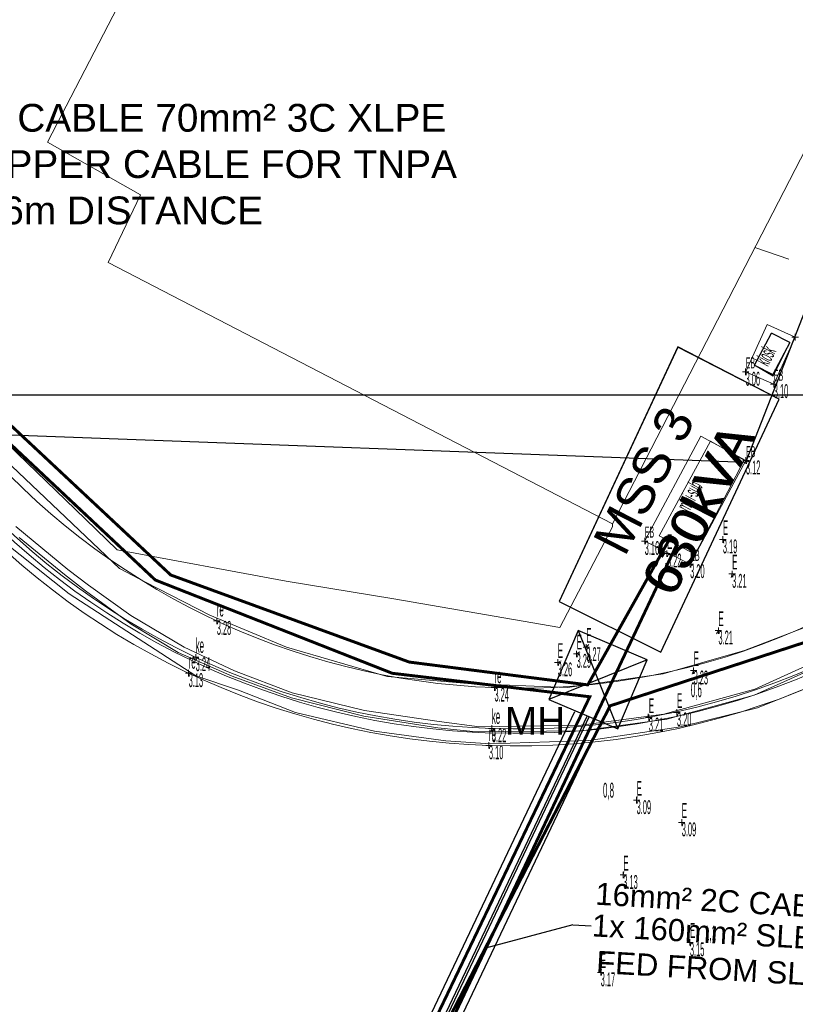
# Model space of a CAD drawing. Header units: millimetres. Extents: x -79464 to -76785, y -3788210 to -3782955.
# Tile 128 of 131: x -78680 to -78659, y -3784016 to -3783990. Entities that reach past the tile are written whole.
import ezdxf
from ezdxf.enums import TextEntityAlignment as Align

# ---------------------------------------------------------------- set-up
doc = ezdxf.new("R2010")
doc.units = ezdxf.units.MM
doc.header["$LTSCALE"] = 8
doc.header["$MEASUREMENT"] = 0
for name, pattern in [('DOTX2', [0.5, 0, -0.5]), ('FPHANT', [10, 5, -1, 1, -1, 1, -1]), ('HIDDEN', [0.375, 0.25, -0.125]), ('PHANTOM2', [1.25, 0.625, -0.125, 0.125, -0.125, 0.125, -0.125]), ('PHANTOMX2', [5, 2.5, -0.5, 0.5, -0.5, 0.5, -0.5])]:
    doc.linetypes.add(name, pattern=pattern)
for name, color, linetype in [('BUILDINGS', 7, 'Continuous'), ('DETAIL', 7, 'Continuous'), ('EDGE OF PAVING', 7, 'Continuous'), ('ELECTRICAL', 7, 'Continuous'), ('FENCE', 7, 'Continuous'), ('GRID', 7, 'Continuous'), ('LEGEND', 7, 'Continuous'), ('PREVIOUS SURVEY', 9, 'Continuous'), ('PRL - (Reticulation Layout)', 170, 'Continuous'), ('PRL - [Text]', 110, 'Continuous'), ('PRL - Existing', 170, 'Continuous'), ('ROAD', 7, 'Continuous'), ('WALLS', 7, 'Continuous')]:
    doc.layers.add(name, color=color, linetype=linetype)
doc.layers.add('PREVIOUS SURVEY PERIMETER', color=3, linetype='Continuous', plot=False)
doc.styles.add('AGI32-Arial', font='arial.ttf')
doc.styles.add('ARIAL', font='arial.ttf')
doc.styles.add('MM-STANDARD', font='MM-STANDARD', dxfattribs={"height": 1})
doc.styles.add('Swiss600', font='txt', dxfattribs={"height": 600})

# ---------------------------------------------------------------- blocks, each defined once
blk = doc.blocks.new('MH')
at = {"layer": 'PRL - (Reticulation Layout)'}
for p, q in [((-1012.5, 1012.5), (1012.5, -1012.5)), ((1012.5, 1012.5), (-1012.5, -1012.5))]:
    blk.add_line(p, q, dxfattribs=at)
blk.add_lwpolyline([(-1012.5, -1012.5), (1012.5, -1012.5), (1012.5, 1012.5), (-1012.5, 1012.5)], close=True, dxfattribs=at)
blk = doc.blocks.new('11 kV MV CABLING')
at = {"layer": 'ELECTRICAL', "color": 1, "lineweight": 25}
for p, q in [((-76584.934, -3783986.389), (-76584.48, -3783985.529)), ((-76583.984, -3783985.78), (-76584.48, -3783985.529)), ((-76583.984, -3783985.78), (-76584.438, -3783986.64)), ((-76584.934, -3783986.389), (-76584.438, -3783986.64))]:
    blk.add_line(p, q, dxfattribs=at)
at = {"layer": 'ELECTRICAL', "color": 1, "linetype": 'Continuous'}
for p, q in [((-76587.003, -3783985.901), (-76590.216, -3783992.776)), ((-76584.266, -3783987.307), (-76587.003, -3783985.901)), ((-76587.467, -3783994.139), (-76584.266, -3783987.307)), ((-76590.216, -3783992.776), (-76587.467, -3783994.139))]:
    blk.add_line(p, q, dxfattribs=at)
at = {"layer": 'PRL - (Reticulation Layout)'}
for p, q in [((-76589.8, -3783995.751), (-76601.351, -3784020.055)), ((-76589.46, -3783995.862), (-76601.025, -3784020.196)), ((-76589.398, -3783995.883), (-76600.969, -3784020.228)), ((-76589.078, -3783996.036), (-76600.643, -3784020.37))]:
    blk.add_line(p, q, dxfattribs=at)
at = {"layer": 'PRL - (Reticulation Layout)', "linetype": 'HIDDEN', "const_width": 0.08}
blk.add_lwpolyline([(-76685.203, -3783910.653), (-76688.009, -3783912.913), (-76653.281, -3783953.172), (-76647.053, -3783958.954), (-76631.462, -3783963.731), (-76601.12, -3783992.194), (-76594.72, -3783994.712), (-76589.385, -3783995.346), (-76601.196, -3784020), (-76592.259, -3784025.794), (-76561.741, -3784039.161), (-76557.517, -3784040.692)], dxfattribs=at)
at = {"layer": 'PRL - (Reticulation Layout)', "linetype": 'PHANTOM2', "const_width": 0.08}
for points in [[(-76587.255, -3783991.132), (-76589.439, -3783995.025), (-76594.261, -3783994.409), (-76600.705, -3783992.057), (-76631.325, -3783963.41), (-76647.187, -3783958.537), (-76652.251, -3783953.618), (-76651.588, -3783952.935)], [(-76587.038, -3783991.242), (-76600.496, -3784019.719), (-76594.036, -3784024.445), (-76592.184, -3784025.575), (-76582.362, -3784029.849), (-76569.504, -3784035.428), (-76565.183, -3784037.383), (-76557.6, -3784040.335), (-76555.871, -3784041.006), (-76553.741, -3784041.651)]]:
    blk.add_lwpolyline(points, dxfattribs=at)
at = {"xscale": 0.001, "yscale": 0.001, "zscale": 0.001, "rotation": 336.9796108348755}
blk.add_blockref('MH', (-76589.167, -3783994.881), dxfattribs=at)
at = {"layer": 'PRL - [Text]', "color": 2, "char_height": 0.75, "attachment_point": 1, "style": 'AGI32-Arial'}
for s, width, insert in [('MV CABLE 70mm² 3C XLPE COPPER CABLE FOR TNPA 92,6m DISTANCE ', 13.75452, (-76606.711, -3783979.336)), ('MH ', 1.97424, (-76591.677, -3783995.624))]:
    blk.add_mtext_dynamic_manual_height_columns(s, width=width, gutter_width=1.5, heights=[0], dxfattribs=dict(at, insert=insert))
at = {"layer": 'PRL - [Text]', "color": 2, "insert": (-76589.504, -3783991.474), "char_height": 1, "attachment_point": 1, "rotation": 62.7814, "style": 'AGI32-Arial'}
blk.add_mtext_dynamic_manual_height_columns('\\pxqc;MSS 3 \\P\\pq*;630kVA  ', width=4.95791, gutter_width=0.005, heights=[0], dxfattribs=at)

msp = doc.modelspace()

# ---------------------------------------------------------------- linework, layer by layer
at = {"layer": 'BUILDINGS', "color": 6, "lineweight": 15}
for p, q in [((-78679.635, -3783993.182, 4.821), (-78673.87, -3783982.045, 5.561)), ((-78657.605, -3783990.357, 5.707), (-78664.368, -3784003.486, 8.139)), ((-78677.125, -3783994.605, 6.461), (-78679.635, -3783993.182, 4.821)), ((-78677.125, -3783994.605, 7.992), (-78677.997, -3783996.433, 8.135)), ((-78664.368, -3784003.486, 8.139), (-78677.997, -3783996.433, 8.135))]:
    msp.add_line(p, q, dxfattribs=at)
at = {"layer": 'DETAIL', "color": 7, "lineweight": 15}
for p, q in [((-78660.534, -3783999.2, 3.562), (-78660.08, -3783998.34, 4.4)), ((-78660.08, -3783998.34, 4.4), (-78659.584, -3783998.591, 4.42)), ((-78659.584, -3783998.591, 4.42), (-78660.031, -3783999.495, 4.418)), ((-78660.031, -3783999.495, 4.418), (-78660.534, -3783999.2, 3.562)), ((-78663.11, -3784003.813, 4.222), (-78661.728, -3784001.255, 4.487)), ((-78661.728, -3784001.255, 4.487), (-78660.819, -3784001.772, 4.566)), ((-78660.819, -3784001.772, 4.566), (-78662.141, -3784004.304, 4.754)), ((-78662.141, -3784004.304, 4.754), (-78663.11, -3784003.813, 4.222))]:
    msp.add_line(p, q, dxfattribs=at)
at = {"layer": 'EDGE OF PAVING', "color": 1, "lineweight": 15}
for p, q in [((-78677.691, -3784004.695, 3.333), (-78683.381, -3783999.293, 3.297)), ((-78677.691, -3784004.695, 3.32), (-78676.988, -3784005.059, 3.331)), ((-78676.988, -3784005.059, 3.331), (-78675.249, -3784005.958, 3.32)), ((-78675.249, -3784005.958, 3.32), (-78673.176, -3784006.815, 3.305)), ((-78660.805, -3784006.911, 3.273), (-78659.117, -3784006.262, 3.264)), ((-78673.176, -3784006.815, 3.305), (-78670.462, -3784007.612, 3.314)), ((-78663.001, -3784007.538, 3.279), (-78660.805, -3784006.911, 3.273)), ((-78665.588, -3784007.903, 3.292), (-78663.001, -3784007.538, 3.279)), ((-78670.462, -3784007.612, 3.314), (-78668.282, -3784007.802, 3.301)), ((-78668.282, -3784007.802, 3.301), (-78665.588, -3784007.903, 3.292))]:
    msp.add_line(p, q, dxfattribs=at)
at = {"layer": 'ELECTRICAL', "color": 1, "lineweight": 25}
for p, q in [((-78660.534, -3783999.2), (-78660.08, -3783998.34)), ((-78659.584, -3783998.591), (-78660.08, -3783998.34)), ((-78659.584, -3783998.591), (-78660.038, -3783999.451)), ((-78660.534, -3783999.2), (-78660.038, -3783999.451))]:
    msp.add_line(p, q, dxfattribs=at)
at = {"layer": 'ELECTRICAL', "color": 9, "lineweight": 25}
for p, q in [((-78660.534, -3783999.2), (-78660.08, -3783998.34)), ((-78659.584, -3783998.591), (-78660.08, -3783998.34)), ((-78659.584, -3783998.591), (-78660.038, -3783999.451)), ((-78660.534, -3783999.2), (-78660.038, -3783999.451))]:
    msp.add_line(p, q, dxfattribs=at)
at = {"layer": 'ELECTRICAL', "color": 1, "linetype": 'Continuous'}
for p, q in [((-78662.603, -3783998.711), (-78665.816, -3784005.586)), ((-78659.866, -3784000.117), (-78662.603, -3783998.711)), ((-78663.067, -3784006.949), (-78659.866, -3784000.117)), ((-78665.816, -3784005.586), (-78663.067, -3784006.949))]:
    msp.add_line(p, q, dxfattribs=at)
at = {"layer": 'FENCE', "color": 216, "lineweight": 15}
for p, q in [((-78659.607, -3783996.342, 4.856), (-78660.526, -3783996.028, 4.451)), ((-78659.607, -3783996.342, 5.016), (-78659.607, -3783996.342, 4.451))]:
    msp.add_line(p, q, dxfattribs=at)
at = {"layer": 'GRID', "color": 9}
msp.add_lwpolyline([(-79264.957, -3784000), (-77988.721, -3784000)], dxfattribs=at)
at = {"layer": 'PREVIOUS SURVEY', "lineweight": 18}
for p, q in [((-78660.193, -3783998.1), (-78660.771, -3783999.37)), ((-78660.193, -3783998.1), (-78660.771, -3783999.37)), ((-78659.436, -3783998.445), (-78660.193, -3783998.1)), ((-78659.436, -3783998.445), (-78660.193, -3783998.1)), ((-78659.436, -3783998.445), (-78660.014, -3783999.715)), ((-78659.436, -3783998.445), (-78660.014, -3783999.715)), ((-78659.349, -3783998.445), (-78659.523, -3783998.445)), ((-78659.436, -3783998.358), (-78659.436, -3783998.532)), ((-78660.776, -3783999.295), (-78660.776, -3783999.469)), ((-78660.689, -3783999.382), (-78660.863, -3783999.382)), ((-78660.014, -3783999.715), (-78660.776, -3783999.382)), ((-78660.014, -3783999.715), (-78660.776, -3783999.382)), ((-78660.014, -3783999.628), (-78660.014, -3783999.802)), ((-78659.927, -3783999.715), (-78660.101, -3783999.715)), ((-78661.981, -3784001.124), (-78663.488, -3784003.925)), ((-78661.981, -3784001.124), (-78663.488, -3784003.925)), ((-78661.981, -3784001.124), (-78660.767, -3784001.777)), ((-78661.981, -3784001.124), (-78660.767, -3784001.777)), ((-78660.767, -3784001.69), (-78660.767, -3784001.864)), ((-78660.767, -3784001.777), (-78662.274, -3784004.578)), ((-78660.767, -3784001.777), (-78662.274, -3784004.578)), ((-78660.68, -3784001.777), (-78660.854, -3784001.777)), ((-78663.501, -3784003.864), (-78663.501, -3784004.038)), ((-78661.39, -3784003.823), (-78661.39, -3784003.997)), ((-78663.414, -3784003.951), (-78663.588, -3784003.951)), ((-78662.274, -3784004.578), (-78663.501, -3784003.951)), ((-78662.274, -3784004.578), (-78663.501, -3784003.951)), ((-78661.303, -3784003.91), (-78661.477, -3784003.91)), ((-78662.813, -3784004.29), (-78662.987, -3784004.29)), ((-78662.9, -3784004.203), (-78662.9, -3784004.377)), ((-78662.187, -3784004.578), (-78662.361, -3784004.578)), ((-78662.274, -3784004.491), (-78662.274, -3784004.665)), ((-78661.053, -3784004.84), (-78661.227, -3784004.84)), ((-78661.14, -3784004.753), (-78661.14, -3784004.927)), ((-78674.973, -3784006.11), (-78675.147, -3784006.11)), ((-78675.06, -3784006.023), (-78675.06, -3784006.197)), ((-78661.423, -3784006.37), (-78661.597, -3784006.37)), ((-78661.51, -3784006.283), (-78661.51, -3784006.457)), ((-78665.08, -3784006.733), (-78665.08, -3784006.907)), ((-78675.63, -3784007.003), (-78675.63, -3784007.177)), ((-78665.253, -3784007), (-78665.427, -3784007)), ((-78665.34, -3784006.913), (-78665.34, -3784007.087)), ((-78664.993, -3784006.82), (-78665.167, -3784006.82)), ((-78675.543, -3784007.09), (-78675.717, -3784007.09)), ((-78665.763, -3784007.23), (-78665.937, -3784007.23)), ((-78665.85, -3784007.143), (-78665.85, -3784007.317)), ((-78675.733, -3784007.52), (-78675.907, -3784007.52)), ((-78675.82, -3784007.433), (-78675.82, -3784007.607)), ((-78662.093, -3784007.45), (-78662.267, -3784007.45)), ((-78662.18, -3784007.363), (-78662.18, -3784007.537)), ((-78667.56, -3784007.823), (-78667.56, -3784007.997)), ((-78667.473, -3784007.91), (-78667.647, -3784007.91)), ((-78663.39, -3784008.633), (-78663.39, -3784008.807)), ((-78662.543, -3784008.58), (-78662.717, -3784008.58)), ((-78662.63, -3784008.493), (-78662.63, -3784008.667)), ((-78667.63, -3784008.923), (-78667.63, -3784009.097)), ((-78663.303, -3784008.72), (-78663.477, -3784008.72)), ((-78667.543, -3784009.01), (-78667.717, -3784009.01)), ((-78667.623, -3784009.47), (-78667.797, -3784009.47)), ((-78667.71, -3784009.383), (-78667.71, -3784009.557)), ((-78663.633, -3784010.95), (-78663.807, -3784010.95)), ((-78663.72, -3784010.863), (-78663.72, -3784011.037)), ((-78662.413, -3784011.55), (-78662.587, -3784011.55)), ((-78662.5, -3784011.463), (-78662.5, -3784011.637)), ((-78664.08, -3784012.883), (-78664.08, -3784013.057)), ((-78663.993, -3784012.97), (-78664.167, -3784012.97)), ((-78662.193, -3784014.79), (-78662.367, -3784014.79)), ((-78662.28, -3784014.703), (-78662.28, -3784014.877)), ((-78664.69, -3784015.513), (-78664.69, -3784015.687)), ((-78664.603, -3784015.6), (-78664.777, -3784015.6))]:
    msp.add_line(p, q, dxfattribs=at)
at = {"layer": 'PREVIOUS SURVEY', "linetype": 'DOTX2', "lineweight": 18}
for p, q in [((-78661.39, -3784003.91), (-78661.14, -3784004.84)), ((-78661.39, -3784003.91), (-78661.14, -3784004.84)), ((-78665.08, -3784006.82), (-78662.9, -3784004.29)), ((-78665.08, -3784006.82), (-78662.9, -3784004.29)), ((-78663.42, -3784008.72), (-78662.9, -3784004.29)), ((-78663.42, -3784008.72), (-78662.9, -3784004.29)), ((-78661.14, -3784004.84), (-78661.51, -3784006.37)), ((-78661.14, -3784004.84), (-78661.51, -3784006.37)), ((-78661.51, -3784006.37), (-78662.18, -3784007.45)), ((-78661.51, -3784006.37), (-78662.18, -3784007.45)), ((-78665.85, -3784007.23), (-78665.34, -3784007)), ((-78665.85, -3784007.23), (-78665.34, -3784007)), ((-78665.34, -3784007), (-78665.08, -3784006.82)), ((-78665.34, -3784007), (-78665.08, -3784006.82)), ((-78662.18, -3784007.45), (-78662.63, -3784008.58)), ((-78662.18, -3784007.45), (-78662.63, -3784008.58)), ((-78662.63, -3784008.58), (-78662.5, -3784011.55)), ((-78662.63, -3784008.58), (-78662.5, -3784011.55)), ((-78663.72, -3784010.95), (-78663.42, -3784008.72)), ((-78663.72, -3784010.95), (-78663.42, -3784008.72)), ((-78664.08, -3784012.97), (-78663.72, -3784010.95)), ((-78664.08, -3784012.97), (-78663.72, -3784010.95)), ((-78662.5, -3784011.55), (-78662.28, -3784014.79)), ((-78662.5, -3784011.55), (-78662.28, -3784014.79)), ((-78664.69, -3784015.6), (-78664.08, -3784012.97)), ((-78664.69, -3784015.6), (-78664.08, -3784012.97)), ((-78662.28, -3784014.79), (-78661.87, -3784017.36)), ((-78662.28, -3784014.79), (-78661.87, -3784017.36)), ((-78665.01, -3784017.98), (-78664.69, -3784015.6)), ((-78665.01, -3784017.98), (-78664.69, -3784015.6))]:
    msp.add_line(p, q, dxfattribs=at)
at = {"layer": 'PREVIOUS SURVEY', "lineweight": 18}
for centre, radius, start, end in [((-78666.868, -3783988.503, 3.158), 19.419, 220.2488, 267.9589), ((-78666.845, -3783989.345, 3.165), 18.579, 267.7956, 319.5845), ((-78667.059, -3783989.003, 3.163), 20.016, 220.4938, 268.3642), ((-78667.059, -3783989.003, 3.163), 20.141, 220.4939, 268.3642), ((-78666.874, -3783989.272, 3.164), 19.872, 267.8072, 319.3866), ((-78666.874, -3783989.272, 3.164), 19.752, 267.8072, 319.3866), ((-78667.106, -3783989.117, 3.164), 20.362, 220.4965, 268.2991), ((-78666.953, -3783989.058, 3.163), 20.426, 267.8762, 319.0329)]:
    msp.add_arc(centre, radius, start, end, dxfattribs=at)
at = {"layer": 'PREVIOUS SURVEY PERIMETER', "color": 3}
msp.add_lwpolyline([(-78718.25, -3783965.651), (-78707.26, -3783977.713), (-78706.54, -3783976.823), (-78690.603, -3783992.62), (-78681.603, -3784001.05), (-78660.767, -3784001.822), (-78658.897, -3783997.04), (-78649.504, -3783991.364), (-78648.096, -3783984.564), (-78637.8, -3783933.443), (-78623.183, -3783936.61), (-78572.413, -3783950.48), (-78556.867, -3783951.89), (-78544.567, -3783891.82), (-78526.983, -3783894.69), (-78539.71, -3783955.377), (-78556.753, -3784030.56), (-78532.883, -3784033.78), (-78535.64, -3784057.903), (-78522.43, -3784054.883), (-78518.343, -3784056.64), (-78518.753, -3784062.328), (-78486.153, -3784053.822)], dxfattribs=at)
at = {"layer": 'PRL - Existing'}
for q in [(-78667.806, -3784014.943, 6.727), (-78664.945, -3784014.343, 6.727)]:
    msp.add_line((-78665.441, -3784014.314, 6.727), q, dxfattribs=at)
at = {"layer": 'PRL - Existing', "linetype": 'FPHANT', "const_width": 0.08, "elevation": 6.727}
msp.add_lwpolyline([(-78655.641, -3784004.933), (-78657.308, -3784006.078), (-78664.434, -3784008.401), (-78676.231, -3784031.283)], dxfattribs=at)
at = {"layer": 'ROAD', "color": 7, "lineweight": 15}
for p, q in [((-78680.49, -3784003.563, 3.285), (-78679.083, -3784004.718, 3.284)), ((-78679.171, -3784004.859, 3.146), (-78680.402, -3784003.856, 3.141)), ((-78678.608, -3784005.297, 3.143), (-78679.171, -3784004.859, 3.146)), ((-78679.083, -3784004.718, 3.284), (-78678.529, -3784005.145, 3.291)), ((-78678.529, -3784005.145, 3.291), (-78677.381, -3784005.962, 3.289)), ((-78677.375, -3784006.198, 3.138), (-78678.608, -3784005.297, 3.143)), ((-78677.381, -3784005.962, 3.289), (-78675.942, -3784006.816, 3.277)), ((-78676.102, -3784006.96, 3.121), (-78677.375, -3784006.198, 3.138)), ((-78660.523, -3784007.95, 3.229), (-78656.749, -3784006.224, 3.22)), ((-78656.711, -3784006.38, 3.054), (-78660.542, -3784008.113, 3.082)), ((-78674.647, -3784007.599, 3.133), (-78676.102, -3784006.96, 3.121)), ((-78675.942, -3784006.816, 3.277), (-78674.58, -3784007.461, 3.277)), ((-78673.042, -3784008.183, 3.123), (-78674.647, -3784007.599, 3.133)), ((-78674.58, -3784007.461, 3.277), (-78673.025, -3784008.048, 3.27)), ((-78673.025, -3784008.048, 3.27), (-78671.068, -3784008.525, 3.261)), ((-78662.982, -3784008.63, 3.234), (-78660.523, -3784007.95, 3.229)), ((-78660.542, -3784008.113, 3.082), (-78662.902, -3784008.758, 3.103)), ((-78671.092, -3784008.678, 3.105), (-78673.042, -3784008.183, 3.123)), ((-78671.068, -3784008.525, 3.261), (-78669.056, -3784008.828, 3.259)), ((-78665.222, -3784008.923, 3.261), (-78662.982, -3784008.63, 3.234)), ((-78669.089, -3784008.996, 3.104), (-78671.092, -3784008.678, 3.105)), ((-78669.056, -3784008.828, 3.259), (-78667.965, -3784008.967, 3.251)), ((-78667.965, -3784008.967, 3.251), (-78665.222, -3784008.923, 3.261)), ((-78662.902, -3784008.758, 3.103), (-78665.207, -3784009.073, 3.097)), ((-78668.057, -3784009.103, 3.098), (-78669.089, -3784008.996, 3.104)), ((-78665.207, -3784009.073, 3.097), (-78668.057, -3784009.103, 3.098))]:
    msp.add_line(p, q, dxfattribs=at)
at = {"layer": 'ROAD', "color": 7, "linetype": 'PHANTOMX2', "lineweight": 15}
for p, q in [((-78680.81, -3784003.97, 3.16), (-78679.05, -3784005.38, 3.17)), ((-78679.05, -3784005.38, 3.17), (-78675.63, -3784007.59, 3.16)), ((-78675.63, -3784007.59, 3.16), (-78674.47, -3784007.98, 3.16)), ((-78660.45, -3784008.46, 3.11), (-78658.11, -3784007.51, 3.1)), ((-78674.47, -3784007.98, 3.16), (-78672.93, -3784008.58, 3.15)), ((-78672.93, -3784008.58, 3.15), (-78670.8, -3784009.09, 3.13)), ((-78662.53, -3784008.97, 3.12), (-78660.45, -3784008.46, 3.11)), ((-78670.8, -3784009.09, 3.13), (-78668.87, -3784009.35, 3.13)), ((-78665.01, -3784009.34, 3.13), (-78662.53, -3784008.97, 3.12)), ((-78668.87, -3784009.35, 3.13), (-78667.67, -3784009.43, 3.12)), ((-78667.67, -3784009.43, 3.12), (-78665.01, -3784009.34, 3.13))]:
    msp.add_line(p, q, dxfattribs=at)
at = {"layer": 'WALLS', "color": 252, "lineweight": 15}
for p, q in [((-78678.886, -3784003.089, 4.431), (-78682.119, -3783999.974, 4.692)), ((-78677.755, -3784004.188, 4.505), (-78678.886, -3784003.089, 4.431)), ((-78664.37, -3784003.564, 4.652), (-78665.791, -3784006.288, 4.333)), ((-78664.37, -3784003.564, 4.652), (-78664.368, -3784003.486, 8.139)), ((-78673.189, -3784005.036, 4.272), (-78677.755, -3784004.188, 4.505)), ((-78670.281, -3784005.514, 4.428), (-78673.189, -3784005.036, 4.272)), ((-78665.791, -3784006.288, 4.333), (-78670.281, -3784005.514, 4.428))]:
    msp.add_line(p, q, dxfattribs=at)
at = {"layer": 'WALLS', "color": 252, "lineweight": 0}
msp.add_point((-78678.886, -3784003.089, 4.431), dxfattribs=at)

# ---------------------------------------------------------------- block references
at = {"xscale": 0.001, "yscale": 0.001, "zscale": 0.001, "rotation": 336.9796108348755}
msp.add_blockref('MH', (-78664.767, -3784007.692), dxfattribs=at)

# ---------------------------------------------------------------- texts
at = {"layer": 'PREVIOUS SURVEY', "style": 'MM-STANDARD', "width": 0.4}
for s, p in [('kiosk', (-78660.065, -3783999.311, 4.418)), ('mini-sub', (-78662.197, -3784003.243, 4.566))]:
    msp.add_text(s, height=0.4, rotation=62, dxfattribs=at).set_placement(p, align=Align.BOTTOM_LEFT)
for s, height, p in [('EB', 0.3, (-78660.776, -3783999.382, 3.562)), ('EB', 0.3, (-78660.014, -3783999.715, 4.418)), ('EB', 0.3, (-78660.767, -3784001.777, 4.566)), ('EB', 0.3, (-78663.501, -3784003.951, 4.487)), ('E', 0.4, (-78661.39, -3784003.91, 4.566)), ('E', 0.4, (-78662.9, -3784004.29, 4.487)), ('EB', 0.3, (-78662.274, -3784004.578, 4.566)), ('E', 0.4, (-78661.14, -3784004.84, 4.566)), ('re', 0.4, (-78675.06, -3784006.11, 8.135)), ('E', 0.4, (-78661.51, -3784006.37, 4.566)), ('ke', 0.4, (-78675.63, -3784007.09, 8.135)), ('E', 0.4, (-78665.34, -3784007, 4.487)), ('E', 0.4, (-78665.08, -3784006.82, 4.487)), ('E', 0.4, (-78665.85, -3784007.23, 4.487)), ('E', 0.4, (-78662.18, -3784007.45, 4.566)), ('re', 0.4, (-78675.82, -3784007.52, 8.135)), ('re', 0.4, (-78667.56, -3784007.91, 4.487)), ('0,6', 0.4, (-78662.255, -3784008.289, 4.566)), ('E', 0.4, (-78662.63, -3784008.58, 4.566)), ('E', 0.4, (-78663.39, -3784008.72, 4.566)), ('ke', 0.4, (-78667.63, -3784009.01, 4.487)), ('re', 0.4, (-78667.71, -3784009.47, 4.487)), ('0,8', 0.4, (-78664.627, -3784011, 4.566)), ('E', 0.4, (-78663.72, -3784010.95, 4.566)), ('E', 0.4, (-78662.5, -3784011.55, 4.566)), ('E', 0.4, (-78664.08, -3784012.97, 4.566)), ('E', 0.4, (-78662.28, -3784014.79, 4.566)), ('1,1', 0.4, (-78661.873, -3784014.855, 4.566)), ('E', 0.4, (-78664.69, -3784015.6, 4.566))]:
    msp.add_text(s, height=height, dxfattribs=at).set_placement(p, align=Align.BOTTOM_LEFT)
for s, p in [('3.06', (-78660.776, -3783999.382, 3.562)), ('3.10', (-78660.014, -3783999.715, 4.418)), ('3.12', (-78660.767, -3784001.777, 4.566)), ('3.16', (-78663.501, -3784003.951, 4.487)), ('3.19', (-78661.39, -3784003.91, 4.566)), ('3.19', (-78661.39, -3784003.91, 4.566)), ('3.22', (-78662.9, -3784004.29, 4.487)), ('3.22', (-78662.9, -3784004.29, 4.487)), ('3.20', (-78662.274, -3784004.578, 4.566)), ('3.21', (-78661.14, -3784004.84, 4.566)), ('3.21', (-78661.14, -3784004.84, 4.566)), ('3.28', (-78675.06, -3784006.11, 8.135)), ('3.28', (-78675.06, -3784006.11, 8.135)), ('3.21', (-78661.51, -3784006.37, 4.566)), ('3.21', (-78661.51, -3784006.37, 4.566)), ('3.27', (-78665.08, -3784006.82, 4.487)), ('3.27', (-78665.08, -3784006.82, 4.487)), ('3.29', (-78665.34, -3784007, 4.487)), ('3.29', (-78665.34, -3784007, 4.487)), ('3.24', (-78675.63, -3784007.09, 8.135)), ('3.24', (-78675.63, -3784007.09, 8.135)), ('3.26', (-78665.85, -3784007.23, 4.487)), ('3.26', (-78665.85, -3784007.23, 4.487)), ('3.13', (-78675.82, -3784007.52, 8.135)), ('3.13', (-78675.82, -3784007.52, 8.135)), ('3.23', (-78662.18, -3784007.45, 4.566)), ('3.23', (-78662.18, -3784007.45, 4.566)), ('3.24', (-78667.56, -3784007.91, 4.487)), ('3.24', (-78667.56, -3784007.91, 4.487)), ('3.20', (-78662.63, -3784008.58, 4.566)), ('3.20', (-78662.63, -3784008.58, 4.566)), ('3.21', (-78663.39, -3784008.72, 4.566)), ('3.21', (-78663.39, -3784008.72, 4.566)), ('3.22', (-78667.63, -3784009.01, 4.487)), ('3.22', (-78667.63, -3784009.01, 4.487)), ('3.10', (-78667.71, -3784009.47, 4.487)), ('3.10', (-78667.71, -3784009.47, 4.487)), ('3.09', (-78663.72, -3784010.95, 4.566)), ('3.09', (-78663.72, -3784010.95, 4.566)), ('3.09', (-78662.5, -3784011.55, 4.566)), ('3.09', (-78662.5, -3784011.55, 4.566)), ('3.13', (-78664.08, -3784012.97, 4.566)), ('3.13', (-78664.08, -3784012.97, 4.566)), ('3.15', (-78662.28, -3784014.79, 4.566)), ('3.15', (-78662.28, -3784014.79, 4.566)), ('3.17', (-78664.69, -3784015.6, 4.566)), ('3.17', (-78664.69, -3784015.6, 4.566))]:
    msp.add_text(s, height=0.375, dxfattribs=at).set_placement(p, align=Align.TOP_LEFT)
at = {"layer": 'PRL - [Text]', "color": 2, "insert": (-78665.103, -3784004.284), "char_height": 1, "attachment_point": 1, "rotation": 62.7814, "style": 'ARIAL'}
msp.add_mtext_dynamic_manual_height_columns('\\pxqc;MSS 3 \\P630kVA  ', width=4.95791, gutter_width=0.005, heights=[0], dxfattribs=at)
at = {"layer": 'PRL - [Text]', "color": 2, "insert": (-78667.277, -3784008.434), "char_height": 0.75, "attachment_point": 1, "style": 'ARIAL'}
msp.add_mtext_dynamic_manual_height_columns('MH ', width=1.97424, gutter_width=1.5, heights=[0], dxfattribs=at)
at = {"layer": 'PRL - Existing', "char_height": 0.6, "attachment_point": 1, "rotation": 356.6671, "style": 'Swiss600'}
for s, width, insert in [('16mm² 2C CABLE 76m DISTANCE  ', 14.22983, (-78664.813, -3784013.171, 6.727)), ('1x 160mm² SLEEVES ', 8.26233, (-78664.905, -3784014.026, 6.727)), ('FED FROM SL-K 4 (KIOSK 4)   ', 10.81866, (-78664.789, -3784015.015, 6.727))]:
    msp.add_mtext_dynamic_manual_height_columns(s, width=width, gutter_width=1, heights=[0], dxfattribs=dict(at, insert=insert))

# ---------------------------------------------------------------- next in the draw order: block references
at = {"layer": 'LEGEND'}
msp.add_blockref('11 kV MV CABLING', (-2075.6, -12.811), dxfattribs=at)

doc.saveas('drawing.dxf')
